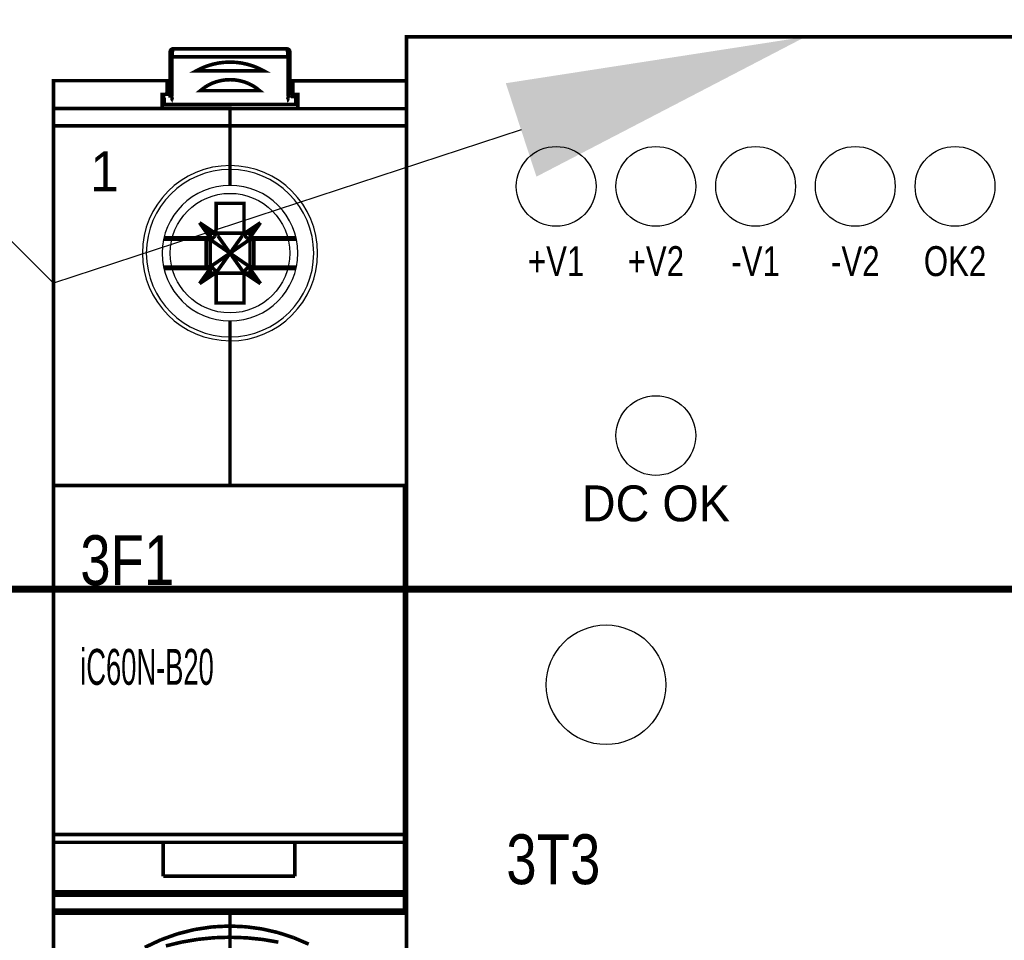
# Model space of a CAD drawing. Header units: millimetres. Extents: x -91 to 1961, y -1152 to 358.
# Tile 27 of 256: x 37.28 to 42.22, y 73.73 to 78.35. Entities that reach past the tile are written whole.
import ezdxf
from ezdxf import colors
from ezdxf.entities.mleader import LeaderData, LeaderLine
from ezdxf.enums import TextEntityAlignment as Align
from ezdxf.math import Vec2, Vec3

# ---------------------------------------------------------------- set-up
doc = ezdxf.new("R2010")
doc.units = ezdxf.units.MM
doc.header["$MEASUREMENT"] = 0
doc.layers.get('0').update_dxf_attribs({"linetype": 'CONTINUOUS'})
doc.styles.add('ARIAL', font='ARIAL.ttf', dxfattribs={"height": 0.2})

# ---------------------------------------------------------------- blocks, each defined once
blk = doc.blocks.new('PCS15-0')
at = {"color": 5, "linetype": 'Continuous', "const_width": 0.18}
for points in [[(-2.841, 44.4), (-2.899, 44.389), (-2.948, 44.356), (-2.98, 44.308), (-2.991, 44.25), (-2.991, 41.95)], [(-2.859, 44.375), (-2.864, 44.353), (-2.869, 44.333), (-2.875, 44.295), (-2.879, 44.263), (-2.882, 44.23), (-2.888, 44.163), (-2.894, 44.081), (-2.898, 44)], [(2.859, 44.4), (-2.842, 44.4), (-2.848, 44.397), (-2.853, 44.392), (-2.856, 44.384), (-2.859, 44.375)], [(3.009, 41.95), (3.009, 44.25), (2.997, 44.307), (2.966, 44.355), (2.918, 44.388), (2.859, 44.4)], [(2.859, 44.4), (2.865, 44.398), (2.87, 44.392), (2.873, 44.384), (2.876, 44.375), (2.881, 44.352), (2.886, 44.332), (2.892, 44.294), (2.896, 44.262), (2.9, 44.229)], [(-2.979, 43.958), (-2.984, 43.95), (-2.988, 43.942), (-2.989, 43.938), (-2.991, 43.934), (-2.991, 43.925)], [(-2.898, 44), (-2.922, 43.994), (-2.946, 43.984), (-2.964, 43.972), (-2.972, 43.966), (-2.976, 43.962), (-2.979, 43.958)], [(-2.899, 42.013), (-2.898, 44)], [(-2.898, 44), (2.915, 44)], [(2.9, 44.229), (2.905, 44.162), (2.911, 44.081), (2.915, 44)], [(2.915, 44), (2.916, 42.013)], [(2.982, 43.971), (2.974, 43.977), (2.965, 43.983), (2.953, 43.988), (2.94, 43.993), (2.927, 43.997), (2.915, 44)], [(3.009, 43.925), (3.008, 43.93), (3.008, 43.934), (3.007, 43.938), (3.005, 43.942), (3.002, 43.95), (2.997, 43.957), (2.994, 43.961), (2.99, 43.965), (2.982, 43.971)], [(-8.841, 22.5), (-8.841, 42.8), (-3.141, 42.8), (-3.141, 42.12), (-3.391, 42.115), (-3.391, 41.4)], [(-2.991, 42.703), (-3.141, 42.703)], [(-2.991, 42.58), (-3.141, 42.594)], [(-1.299, 42.441), (-1.473, 42.3), (1.49, 42.3), (1.321, 42.437), (1.138, 42.555), (0.93, 42.66)], [(-1.11, 42.561), (-1.299, 42.441)], [(0.93, 42.66), (0.711, 42.743), (0.485, 42.802), (0.254, 42.838), (0.023, 42.851), (-0.209, 42.841), (-0.442, 42.807), (-0.67, 42.75), (-0.895, 42.668), (-1.11, 42.561)], [(3.159, 42.703), (3.009, 42.703)], [(3.159, 42.613), (3.009, 42.599)], [(3.009, 42.553), (3.159, 42.553)], [(3.409, 41.398), (3.409, 42.112), (3.159, 42.117), (3.159, 42.798), (8.859, 42.798)], [(8.859, 42.798), (8.859, 22.5)], [(-3.391, 42.003), (-3.241, 42.003)], [(-3.291, 41.95), (-3.291, 41.6), (3.309, 41.6), (3.309, 41.95)], [(-2.972, 42.001), (-2.98, 41.998), (-2.988, 41.994), (-2.989, 41.993), (-2.991, 41.989), (-2.991, 41.988)], [(-2.899, 42.013), (-2.911, 42.012), (-2.924, 42.01), (-2.936, 42.009), (-2.948, 42.007), (-2.956, 42.006), (-2.963, 42.004), (-2.972, 42.001)], [(-2.899, 42.013), (-2.9, 42.005), (-2.9, 41.95), (-2.899, 41.922), (-2.898, 41.907), (-2.896, 41.893), (-2.893, 41.881), (-2.89, 41.868), (-2.887, 41.856), (-2.883, 41.844), (-2.879, 41.836), (-2.875, 41.827), (-2.87, 41.819), (-2.864, 41.812), (-2.859, 41.807)], [(2.859, 41.8), (2.865, 41.801), (2.871, 41.804), (2.876, 41.807), (2.881, 41.812), (2.887, 41.819), (2.892, 41.827), (2.896, 41.836), (2.9, 41.844), (2.904, 41.856), (2.907, 41.868), (2.91, 41.881), (2.913, 41.893)], [(2.913, 41.893), (2.915, 41.907), (2.916, 41.922), (2.917, 41.95), (2.917, 42.005), (2.916, 42.013)], [(2.998, 41.998), (2.997, 41.998), (2.989, 42.001), (2.965, 42.007), (2.941, 42.011), (2.916, 42.013)], [(3.009, 41.988), (3.008, 41.989), (3.008, 41.99), (3.007, 41.991), (3.007, 41.992), (3.006, 41.993), (3.005, 41.993), (3.005, 41.994), (3.004, 41.995), (3.003, 41.995), (3.002, 41.996), (3.001, 41.996), (2.999, 41.997), (2.998, 41.998)], [(3.059, 42.003), (3.409, 42.003)], [(0.009, 41.398), (0.009, 41.4), (-8.841, 41.4)], [(-3.391, 41.8), (-3.291, 41.8)], [(-2.859, 41.807), (-2.854, 41.804), (-2.848, 41.801), (-2.841, 41.8)], [(0.009, 37.548), (0.009, 41.398)], [(0.009, 41.398), (8.859, 41.398)], [(3.309, 41.8), (3.409, 41.8)], [(0.009, 40.534), (-8.841, 40.534)], [(8.859, 40.531), (0.009, 40.531)], [(-1.518, 35.676), (-0.729, 35.15), (-0.718, 35.177), (-0.708, 35.205), (-0.701, 35.233), (-0.696, 35.262), (-0.693, 35.291), (-0.691, 35.32), (-0.691, 36.65), (0.709, 36.65), (0.709, 35.203), (0.71, 35.19)], [(-1.518, 35.676), (-0.991, 35.15)], [(-1.091, 34.92), (-1.075, 34.921), (-1.041, 34.923), (-1.024, 34.926), (-1.008, 34.929), (-0.991, 34.933), (-1.518, 35.676)], [(0.709, 35.32), (0.709, 35.306), (0.711, 35.276), (0.715, 35.248), (0.718, 35.233), (0.722, 35.219), (0.725, 35.205), (0.735, 35.177), (0.74, 35.164), (0.746, 35.15), (1.535, 35.676)], [(1.535, 35.676), (1.009, 34.933), (1.025, 34.929), (1.041, 34.926), (1.058, 34.923), (1.109, 34.92)], [(1.535, 35.676), (1.009, 35.15)], [(-0.991, 33.15), (-0.991, 35.15)], [(1.009, 35.15), (-0.991, 35.15)], [(-0.991, 34.837), (-0.97, 34.843), (-0.948, 34.85), (-0.927, 34.859), (-0.907, 34.869), (-0.887, 34.88), (-0.868, 34.892), (-0.849, 34.905), (-0.831, 34.919), (-0.814, 34.935), (-0.798, 34.951), (-0.782, 34.968), (-0.768, 34.986), (-0.755, 35.004)], [(-0.755, 35.004), (-0.743, 35.024), (-0.732, 35.044), (-0.722, 35.064)], [(0.009, 34.15), (-0.694, 35.15), (-0.696, 35.14), (-0.707, 35.102), (-0.722, 35.064)], [(-0.691, 35.229), (-0.692, 35.216), (-0.692, 35.203), (-0.693, 35.19), (-0.695, 35.176), (-0.696, 35.163), (-0.698, 35.15)], [(0.744, 35.066), (0.729, 35.103), (0.718, 35.141), (0.717, 35.146), (0.716, 35.15), (0.009, 34.15)], [(0.715, 35.15), (0.713, 35.163), (0.712, 35.176), (0.71, 35.19)], [(0.744, 35.066), (0.753, 35.046), (0.764, 35.026), (0.776, 35.007), (0.789, 34.989), (0.803, 34.971), (0.818, 34.954), (0.834, 34.938), (0.851, 34.923), (0.869, 34.909)], [(1.009, 33.15), (1.009, 35.15)], [(-1.192, 34.85), (-3.295, 34.85)], [(-3.278, 34.92), (-1.091, 34.92)], [(-1.192, 34.85), (-1.192, 33.45)], [(-1.192, 34.85), (-1.091, 34.837)], [(-1.091, 34.837), (-1.091, 34.92)], [(-0.991, 34.837), (-1.008, 34.835), (-1.024, 34.834), (-1.057, 34.834), (-1.075, 34.835), (-1.091, 34.837)], [(-0.991, 34.837), (0.009, 34.15)], [(0.009, 34.15), (1.006, 34.84)], [(0.869, 34.909), (0.887, 34.897), (0.906, 34.885), (0.926, 34.874), (0.946, 34.864), (0.966, 34.856), (0.987, 34.848), (1.009, 34.842)], [(1.109, 34.837), (1.092, 34.835), (1.074, 34.834), (1.041, 34.834), (1.025, 34.835), (1.009, 34.837)], [(1.109, 34.92), (1.109, 34.837)], [(1.109, 34.92), (3.294, 34.92)], [(1.109, 34.837), (1.209, 34.85)], [(1.209, 34.85), (1.209, 33.45)], [(3.312, 34.85), (1.209, 34.85)], [(0.009, 34.15), (-0.989, 33.461)], [(-0.698, 33.15), (0.009, 34.15)], [(0.009, 34.15), (0.715, 33.15)], [(1.006, 33.461), (0.009, 34.15)], [(-1.192, 33.45), (-3.295, 33.45)], [(-3.278, 33.381), (-1.091, 33.381)], [(-1.518, 32.624), (-0.991, 33.368), (-1.008, 33.372), (-1.024, 33.375), (-1.058, 33.379), (-1.075, 33.38), (-1.091, 33.381)], [(-0.708, 33.096), (-0.718, 33.123), (-0.729, 33.15), (-1.518, 32.624)], [(-1.518, 32.624), (-0.991, 33.15)], [(-1.192, 33.45), (-1.091, 33.464)], [(-1.091, 33.464), (-1.075, 33.465), (-1.057, 33.467), (-1.024, 33.467), (-1.008, 33.466), (-0.991, 33.464)], [(-1.091, 33.381), (-1.091, 33.464)], [(-0.949, 33.446), (-0.991, 33.46)], [(-0.991, 33.15), (1.009, 33.15)], [(-0.785, 33.33), (-0.8, 33.347), (-0.817, 33.363), (-0.833, 33.378), (-0.851, 33.392), (-0.869, 33.405), (-0.889, 33.417), (-0.908, 33.428), (-0.928, 33.438), (-0.949, 33.446)], [(-0.698, 33.15), (-0.7, 33.16), (-0.711, 33.198), (-0.726, 33.235), (-0.735, 33.255), (-0.746, 33.275), (-0.758, 33.294), (-0.771, 33.313), (-0.785, 33.33)], [(-0.691, 32.98), (-0.693, 33.01), (-0.696, 33.039), (-0.701, 33.067), (-0.708, 33.096)], [(-0.698, 33.15), (-0.696, 33.137), (-0.695, 33.124), (-0.693, 33.111)], [(1.535, 32.624), (0.746, 33.15), (0.735, 33.123), (0.725, 33.096), (0.718, 33.067), (0.713, 33.039), (0.71, 33.01), (0.709, 32.98), (0.709, 31.65), (-0.691, 31.65), (-0.691, 33.071), (-0.692, 33.085), (-0.692, 33.098), (-0.693, 33.111)], [(0.709, 33.071), (0.709, 33.098), (0.71, 33.111), (0.712, 33.124)], [(0.712, 33.124), (0.713, 33.137), (0.715, 33.15)], [(0.716, 33.155), (0.715, 33.15)], [(0.818, 33.347), (0.802, 33.33), (0.788, 33.313), (0.775, 33.294), (0.763, 33.275), (0.752, 33.255), (0.743, 33.235), (0.728, 33.198), (0.717, 33.16), (0.716, 33.155)], [(1.009, 33.46), (0.987, 33.453), (0.966, 33.446), (0.945, 33.438), (0.925, 33.428), (0.906, 33.417), (0.886, 33.405), (0.868, 33.392), (0.85, 33.378), (0.834, 33.363), (0.818, 33.347)], [(1.109, 33.381), (1.075, 33.379), (1.041, 33.375), (1.025, 33.372), (1.009, 33.368), (1.535, 32.624)], [(1.009, 33.464), (1.025, 33.466), (1.041, 33.467), (1.074, 33.467), (1.092, 33.465), (1.109, 33.464)], [(1.535, 32.624), (1.009, 33.15)], [(1.109, 33.464), (1.109, 33.381)], [(1.109, 33.464), (1.209, 33.45)], [(1.109, 33.381), (3.296, 33.381)], [(3.313, 33.45), (1.209, 33.45)], [(0.009, 30.75), (0.009, 22.498)]]:
    blk.add_lwpolyline(points, dxfattribs=at)
blk.add_lwpolyline([(0.6, 43.683), (0.305, 43.72), (0.009, 43.733), (-0.288, 43.72), (-0.583, 43.683), (-0.868, 43.621), (-1.146, 43.536), (-1.409, 43.429), (-1.662, 43.3), (1.679, 43.3), (1.426, 43.429), (1.163, 43.536), (0.885, 43.621), (0.6, 43.683)], close=True, dxfattribs=at)
at = {"color": 7, "linetype": 'Continuous', "const_width": 0.18}
blk.add_lwpolyline([(-8.841, 22.498), (8.859, 22.498), (8.859, -22.502), (-8.841, -22.502), (-8.841, 22.498)], close=True, dxfattribs=at)
for points in [[(8.759, 1.198), (8.759, 22.498)], [(8.859, 21.801), (8.759, 21.801)], [(8.859, 21.398), (8.759, 21.398)], [(-8.841, 4.998), (8.759, 4.998)], [(8.759, 4.598), (-8.841, 4.598)], [(-3.341, 4.598), (-3.341, 2.898)], [(3.259, 4.598), (3.259, 2.898)], [(-3.341, 2.898), (3.259, 2.898)], [(-8.841, 2.121), (8.759, 2.121)], [(8.759, 1.943), (-8.841, 1.943)], [(8.759, 2.277), (8.859, 2.277)], [(-8.841, 1.198), (8.759, 1.198)], [(-8.841, 1.05), (0.009, 1.05)], [(0.009, -2.646), (0.009, 1.198)], [(0.009, 1.048), (8.859, 1.048)], [(-3.459, -0.289), (-2.621, 0.011)], [(-2.621, 0.011), (-1.757, 0.228)], [(-1.757, 0.228), (-0.877, 0.359)], [(-0.877, 0.359), (0.009, 0.402)], [(0.009, 0.4), (0.809, 0.364)], [(0.809, 0.364), (1.604, 0.258)], [(1.604, 0.258), (2.404, 0.076)], [(2.404, 0.076), (3.185, -0.177)], [(-4.265, -0.671), (-3.459, -0.289)], [(-3.205, -0.595), (-2.417, -0.404)], [(-2.417, -0.404), (-1.618, -0.269)], [(-1.618, -0.269), (-0.806, -0.186)], [(-0.806, -0.186), (0.009, -0.159)], [(0.009, -0.161), (0.823, -0.189)], [(0.823, -0.189), (1.635, -0.271)], [(1.635, -0.271), (2.434, -0.407)], [(3.185, -0.177), (3.954, -0.506)]]:
    blk.add_lwpolyline(points, dxfattribs=at)
at = {"color": 5, "linetype": 'Continuous'}
blk.add_circle((0.009, 34.15), 3, dxfattribs=at)
for centre, radius, start, end in [((0.009, 34.15), 4.394, 90, 270), ((0.009, 34.148), 4.394, 270, 90), ((0.009, 34.15), 4.196, 90, 270), ((0.009, 34.148), 4.196, 270, 90), ((0.009, 34.15), 3.4, 90, 270), ((0.009, 34.148), 3.4, 270, 90)]:
    blk.add_arc(centre, radius, start, end, dxfattribs=at)
at = {"color": 5, "width": 0.924}
blk.add_attdef('PN0', text='', height=2, dxfattribs=at).set_placement((-7, 39.25), align=Align.TOP_LEFT)
at = {"color": 7, "width": 0.784}
blk.add_attdef('', text='', height=2.5, dxfattribs=at).set_placement((-7.5, 20), align=Align.TOP_LEFT)
at = {"color": 5, "width": 0.924}
blk.add_attdef('PN1', text='', height=2, dxfattribs=at).set_placement((-7, -41.25), align=Align.BOTTOM_LEFT)
blk = doc.blocks.new('PCS21-0_STATE1')
at = {"color": 7, "linetype": 'Continuous', "const_width": 0.18}
blk.add_lwpolyline([(20, -45), (-20, -45), (-20, 45), (20, 45), (20, -45)], close=True, dxfattribs=at)
blk.add_lwpolyline([(20, -45), (-20, -45), (-20, 45), (20, 45), (20, -45)], close=True, dxfattribs=at)
at = {"color": 7, "linetype": 'Continuous'}
for centre, radius in [((-12.5, 37.5), 2), ((-7.5, 37.5), 2), ((-2.5, 37.5), 2), ((2.5, 37.5), 2), ((7.5, 37.5), 2), ((-7.5, 25), 2), ((-10, 12.5), 3)]:
    blk.add_circle(centre, radius, dxfattribs=at)
at = {"color": 7, "style": 'ARIAL', "width": 0.933333}
blk.add_text('DC OK', height=1.8, dxfattribs=at).set_placement((-7.5, 22.5), align=Align.TOP_CENTER)
at = {"color": 5, "width": 0.746667}
for tag, p in [('PN0', (-12.5, 34.5)), ('PN1', (-7.5, 34.5)), ('PN2', (-2.5, 34.5)), ('PN3', (2.5, 34.5)), ('PN7', (7.5, 34.5)), ('PN6', (12.5, 34.5))]:
    blk.add_attdef(tag, text='', height=1.5, dxfattribs=at).set_placement(p, align=Align.TOP_CENTER)
at = {"color": 7, "width": 0.784}
blk.add_attdef('', text='', height=2.5, dxfattribs=at).set_placement((-15, 5), align=Align.TOP_LEFT)
at = {"color": 5, "width": 0.924}
for tag, p in [('PN8', (-7.5, -34.5)), ('PN5', (0, -34.5)), ('PN4', (7.5, -34.5))]:
    blk.add_attdef(tag, text='', height=1.5, dxfattribs=at).set_placement(p, align=Align.BOTTOM_CENTER)

msp = doc.modelspace()

# ---------------------------------------------------------------- linework, layer by layer
at = {"color": 0, "const_width": 0.0349}
msp.add_lwpolyline([(34.2159, 75.4944), (75.3728, 75.4944)], dxfattribs=at)

# ---------------------------------------------------------------- block references
ref = msp.add_blockref('PCS21-0_STATE1', (41.2185, 73.7654), dxfattribs=dict(xscale=0.1, yscale=0.1, zscale=0.1))
ref.add_attrib('', '3T3', dxfattribs={"color": 7, "height": 0.25, "style": 'ARIAL', "width": 0.784}).set_placement((39.7185, 74.2654), align=Align.TOP_LEFT)
ref.add_attrib('PN0', '+V1', dxfattribs={"color": 5, "height": 0.15, "style": 'ARIAL', "width": 0.746667}).set_placement((39.9685, 77.2154), align=Align.TOP_CENTER)
ref.add_attrib('PN1', '+V2', dxfattribs={"color": 5, "height": 0.15, "style": 'ARIAL', "width": 0.746667}).set_placement((40.4685, 77.2154), align=Align.TOP_CENTER)
ref.add_attrib('PN2', '-V1', dxfattribs={"color": 5, "height": 0.15, "style": 'ARIAL', "width": 0.746667}).set_placement((40.9685, 77.2154), align=Align.TOP_CENTER)
ref.add_attrib('PN3', '-V2', dxfattribs={"color": 5, "height": 0.15, "style": 'ARIAL', "width": 0.746667}).set_placement((41.4685, 77.2154), align=Align.TOP_CENTER)
ref.add_attrib('PN7', 'OK2', dxfattribs={"color": 5, "height": 0.15, "style": 'ARIAL', "width": 0.746667}).set_placement((41.9685, 77.2154), align=Align.TOP_CENTER)
ref = msp.add_blockref('PCS15-0', (38.3325, 73.7654), dxfattribs=dict(xscale=0.1, yscale=0.1, zscale=0.1))
ref.add_attrib('', '3F1', dxfattribs={"color": 7, "height": 0.25, "style": 'ARIAL', "width": 0.784}).set_placement((37.5825, 75.7654), align=Align.TOP_LEFT)
ref.add_attrib('ST', 'iC60N-B20', dxfattribs={"color": 5, "height": 0.18, "style": 'ARIAL', "width": 0.544444}).set_placement((37.5825, 75.1954), align=Align.TOP_LEFT)
ref.add_attrib('PN0', '1', dxfattribs={"color": 5, "height": 0.2, "style": 'ARIAL', "width": 0.924}).set_placement((37.6325, 77.6904), align=Align.TOP_LEFT)

# ---------------------------------------------------------------- leaders
ml = msp.add_multileader_mtext('Standard')
ml.set_content('{\\fArial|b0|i0|c238|p0;Wyłącznik różnicowoprądowy Acti9 iID-25-2-30-AC \\P25A 2-biegunowy 30mA typ AC}', color=256)
ml.set_leader_properties()
ml.build(insert=Vec2(0, 0))
ml.multileader.update_dxf_attribs({"dogleg_length": 2, "arrow_head_size": 1.5})
ctx = ml.context
ctx.base_point, ctx.char_height, ctx.arrow_head_size, ctx.landing_gap_size, ctx.plane_origin = Vec3(-20.5736, 91.4032), 1.5, 1.5, 0.4, Vec3(46.856, 77.7585)
ctx.text_align_type = 2
notes = []
notes.append((ctx, [(0, (1, 1, 0), (29.3986, 91.4032), (-1, 0), 2, [(0, [(46.856, 77.7585)], 256, [])])]))
ctx.mtext.insert, ctx.mtext.alignment, ctx.mtext.flow_direction = Vec3(26.9986, 92.3737), 3, 5
ml = msp.add_multileader_mtext('Standard')
ml.set_content('{\\fArial|b0|i0|c238|p0;Zasilacz 230VAC/48VDC MDR-60-48 \\PWyłącznik nadprądowy IC60N B20A}', color=256)
ml.set_leader_properties()
ml.build(insert=Vec2(0, 0))
ml.multileader.update_dxf_attribs({"dogleg_length": 2, "arrow_head_size": 1.5})
ctx = ml.context
ctx.base_point, ctx.char_height, ctx.arrow_head_size, ctx.landing_gap_size, ctx.plane_origin = Vec3(-8.6826, 85.6574), 1.5, 1.5, 0.4, Vec3(39.2185, 78.2654)
ctx.text_align_type = 2
notes.append((ctx, [(0, (1, 1, 0), (28.8046, 85.6574), (-1, 0), 2, [(1, [(41.2185, 78.2654), (37.4484, 77.0304)], 256, [])])]))
ctx.mtext.insert, ctx.mtext.alignment, ctx.mtext.flow_direction = Vec3(26.4046, 86.6279), 3, 5
for ctx, leaders in notes:
    for number, flags, end, landing, length, lines in leaders:
        leader = LeaderData()
        leader.index, (leader.has_last_leader_line, leader.has_dogleg_vector, leader.attachment_direction) = number, flags
        leader.last_leader_point, leader.dogleg_vector, leader.dogleg_length = Vec3(end), Vec3(landing), length
        for number, points, colour, breaks in lines:
            line = LeaderLine()
            line.index, line.vertices, line.color, line.breaks = number, Vec3.list(points), colors.encode_raw_color(colour), breaks
            leader.lines.append(line)
        ctx.leaders.append(leader)

doc.saveas('drawing.dxf')
